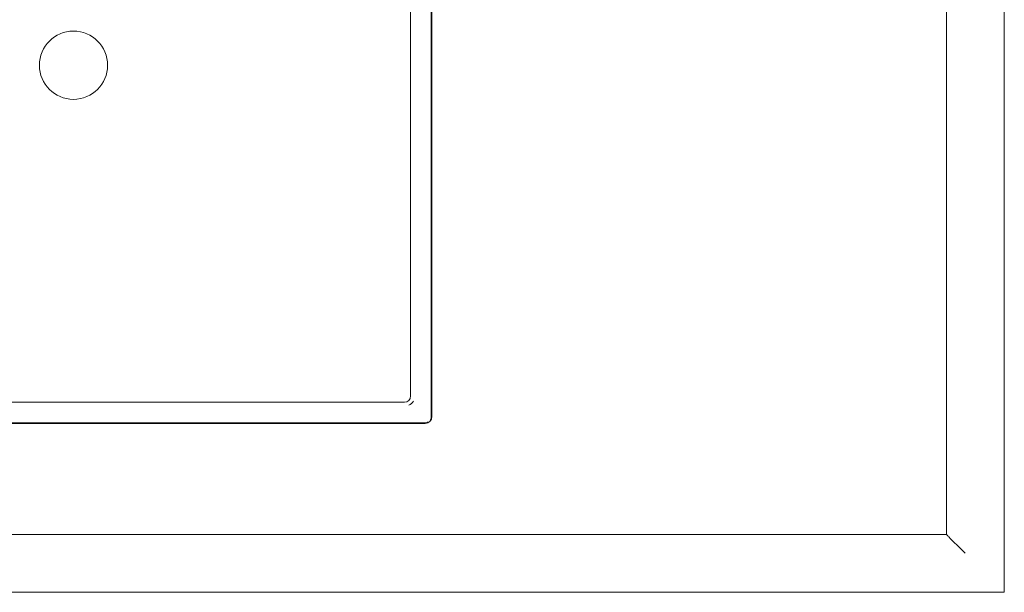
# Model space of a CAD drawing. Header units: millimetres. Extents: x -281 to 121694, y -16481 to 65128.
# Tile 74 of 256: x 14764 to 15240, y 28250 to 28527. Entities that reach past the tile are written whole.
import ezdxf

# ---------------------------------------------------------------- set-up
doc = ezdxf.new("R2010")
doc.units = ezdxf.units.MM
for name, color, linetype, lineweight in [('A--L$01A__Algemeen', 7, 'Continuous', 5), ('A--L74__VasteSanitaireVoorz', 1, 'Continuous', 5), ('A--L82__LosseGebruikersInvent', 1, 'Continuous', 5)]:
    doc.layers.add(name, color=color, linetype=linetype, lineweight=lineweight)

# ---------------------------------------------------------------- blocks, each defined once
blk = doc.blocks.new('NLRS_82_FU_UN_spoekbak_gen_kad - spoelbak dxbxh 900x900x957-V378-L_80_ 14')
at = {"layer": 'A--L$01A__Algemeen'}
for p, q in [((450, -577.32), (450, 322.68)), ((422, -549.32), (422, 294.68)), ((422, -549.32), (422, 294.68)), ((173.28, -152.32), (173.28, -492.32)), ((170, -495.6), (-170, -495.6)), ((-422, -549.32), (422, -549.32)), ((0, -549.32), (-422, -549.32)), ((0, -549.32), (422, -549.32)), ((429.27, -556.59), (423.73, -551.06)), ((-450, -577.32), (450, -577.32))]:
    blk.add_line(p, q, dxfattribs=at)
blk.add_arc((170, -492.32), 3.28, 270, 0, dxfattribs=at)
for points in [[(422, -549.32), (422.21, -549.54), (422.64, -549.96), (423.24, -550.57), (423.58, -550.9), (423.73, -551.06)], [(429.27, -556.59), (429.42, -556.75), (429.77, -557.09), (430.38, -557.71), (430.82, -558.14), (431.04, -558.36)]]:
    blk.add_open_spline(points, degree=3, dxfattribs=at)
at = {"layer": 'A--L74__VasteSanitaireVoorz'}
for p, q in [((173, -152.32), (173, -492.32)), ((163, -482.32), (163, -162.32)), ((-160, -485.32), (160, -485.32)), ((170, -495.32), (-170, -495.32))]:
    blk.add_line(p, q, dxfattribs=at)
for centre, radius, start, end in [((0, -322.32), 16.5, 0, 180), ((0, -322.32), 16.5, 180, 360), ((160, -482.32), 3, 270, 0), ((160, -482.32), 5, 295.9501, 330), ((170, -492.32), 3, 270, 300), ((170, -492.32), 3, 330, 360)]:
    blk.add_arc(centre, radius, start, end, dxfattribs=at)

msp = doc.modelspace()

# ---------------------------------------------------------------- block references
at = {"layer": 'A--L82__LosseGebruikersInvent'}
msp.add_blockref('NLRS_82_FU_UN_spoekbak_gen_kad - spoelbak dxbxh 900x900x957-V378-L_80_ 14', (14790, 28827.32), dxfattribs=at)

doc.saveas('drawing.dxf')
